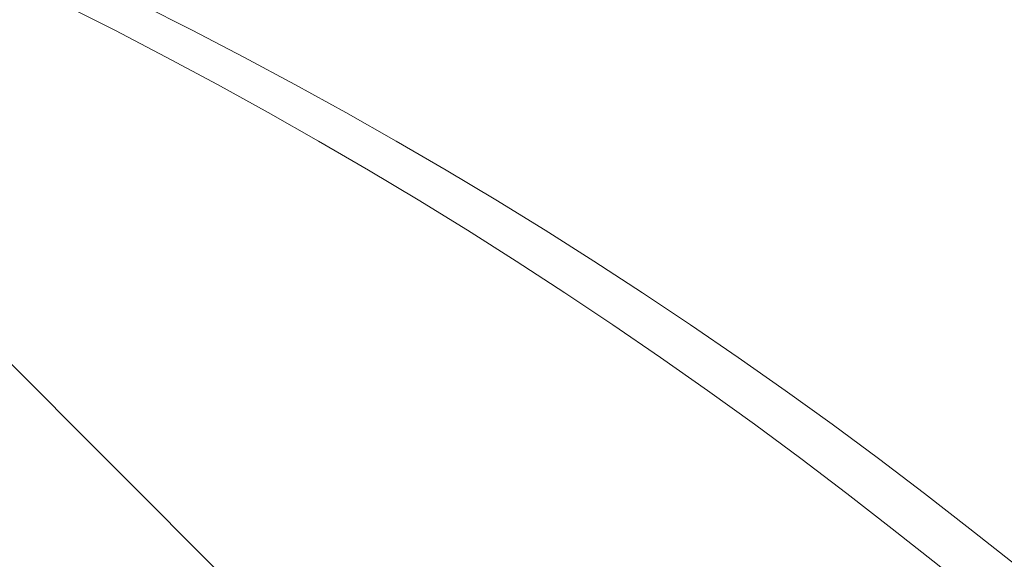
# Model space of a CAD drawing. Header units: metres. Extents: x 179483 to 180084, y 582739 to 582904.
# Tile 93 of 205: x 179769.088 to 179769.342, y 582816.254 to 582816.393. Entities that reach past the tile are written whole.
import ezdxf

# ---------------------------------------------------------------- set-up
doc = ezdxf.new("R2010")
doc.units = ezdxf.units.M
doc.layers.get('0').update_dxf_attribs({"linetype": 'CONTINUOUS', "lineweight": 9})
doc.layers.add('TA - VERDACHT_OBJECT', color=1, linetype='CONTINUOUS', lineweight=18)
doc.layers.add('TA - VRIJGEGEVEN TOT 4M-MV', color=3, linetype='CONTINUOUS', lineweight=18)
doc.styles.get("Standard").update_dxf_attribs({"font": 'arial.ttf'})

# ---------------------------------------------------------------- blocks, each defined once
blk = doc.blocks.new('Object')
at = {"lineweight": 20}
blk.add_circle((0, 0), 1.2358, dxfattribs=at)
at = {"color": 7}
blk.add_attdef('1', (-2.4803, 0.77411), '', height=1.2, dxfattribs=at)

msp = doc.modelspace()

# ---------------------------------------------------------------- hatches: boundary and pattern name
at = {"layer": 'TA - VRIJGEGEVEN TOT 4M-MV'}
h = msp.add_hatch(dxfattribs=at)
h.set_pattern_fill('ANSI31', color=256, scale=0.3, angle=90, style=0)
h.paths.add_polyline_path([(179736.90461, 582819.83279), (179732.64946, 582821.12549), (179729.81423, 582821.53386), (179723.25428, 582822.01522), (179721.5155, 582820.16668), (179722.11504, 582819.33318), (179723.64138, 582817.88511), (179731.02618, 582815.82705), (179733.22102, 582815.68073), (179739.04089, 582815.45463), (179745.88842, 582815.30894), (179750.25919, 582814.72617), (179757.65232, 582813.38196), (179757.66352, 582813.4305), (179760.34464, 582813.25411), (179760.58898, 582813.28344), (179762.69172, 582813.0997), (179765.03585, 582812.94548), (179770.7591, 582813.04249), (179770.71925, 582813.46749), (179770.45383, 582814.52917), (179770.11544, 582816.26726), (179766.78192, 582817.40768), (179764.45382, 582817.7957), (179761.6407, 582817.8927), (179759.70061, 582817.7957), (179758.36554, 582818.40911), (179751.00731, 582818.95987), (179748.55374, 582819.24266), (179745.829, 582818.08671), (179742.37254, 582819.95507), (179741.86764, 582820.01326)])

# ---------------------------------------------------------------- block references
at = {"layer": 'TA - VERDACHT_OBJECT', "linetype": 'ByBlock'}
for p in [(179768.55, 582815.29), (179768.57, 582815.29)]:
    msp.add_blockref('Object', p, dxfattribs=at)

doc.saveas('drawing.dxf')
